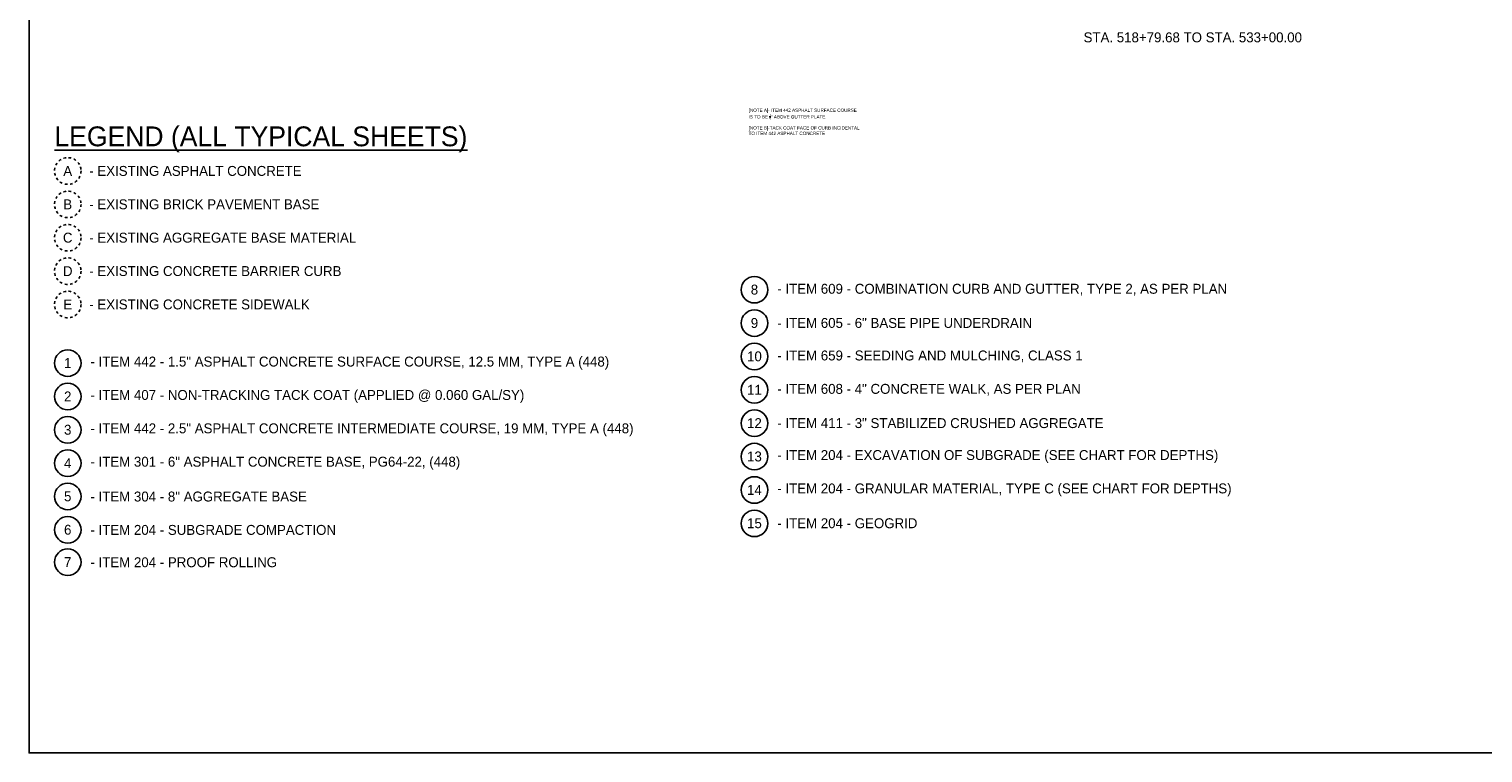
# Model space of a CAD drawing. Header units: feet. Extents: x 19045 to 19136, y 13883 to 14018.
# Tile 1 of 7: x 19045 to 19100, y 13883 to 13910. Entities that reach past the tile are written whole.
import ezdxf

# ---------------------------------------------------------------- set-up
doc = ezdxf.new("R2010")
doc.units = ezdxf.units.FT
doc.header["$MEASUREMENT"] = 0
doc.linetypes.add('cl5', pattern=[25, 1.25, -1.25, 20, -1.25, 1.25])
doc.linetypes.add('OhDOT_USTN2', pattern=[0.11, 0.069, -0.041])
for name, color, linetype in [('PV_P_Text', 10, 'Continuous'), ('RW_X_CL_5', 6, 'cl5'), ('RW_X_Right_of_Way', 7, 'ROWEX-COEC')]:
    doc.layers.add(name, color=color, linetype=linetype)
doc.styles.add('Slanted-Normal', font='font31.shx', dxfattribs={"height": 0.125})
doc.styles.add('Straight-Normal', font='font30.shx', dxfattribs={"height": 0.14})
doc.linetypes.add('ROWEX-COEC', pattern='A,0.75,-0.05,["Ex R/W",Straight-Normal,S=1,R=0,X=0,Y=-0.06],-0.7,0.75,-0.3,0.75,-0.3,0.75,-0.3,0.75,-0.3', length=5.7)

msp = doc.modelspace()

# ---------------------------------------------------------------- linework, layer by layer
at = {"layer": 'PV_P_Text', "linetype": 'OhDOT_USTN2'}
for centre in [(19046.59, 13904.9), (19046.59, 13903.639), (19046.59, 13902.378), (19046.59, 13901.116), (19046.59, 13899.855)]:
    msp.add_circle(centre, 0.502, dxfattribs=at)
at = {"layer": 'PV_P_Text'}
for centre in [(19072.536, 13900.414), (19072.536, 13899.153), (19072.536, 13897.891), (19046.59, 13897.642), (19046.59, 13896.38), (19072.536, 13896.63), (19046.59, 13895.119), (19072.536, 13895.369), (19072.536, 13894.107), (19046.59, 13893.858), (19072.536, 13892.846), (19046.59, 13892.603), (19046.59, 13891.342), (19072.536, 13891.585), (19072.536, 13891.585), (19046.59, 13890.12)]:
    msp.add_circle(centre, 0.502, dxfattribs=at)
at = {"layer": 'RW_X_CL_5', "linetype": 'ByBlock'}
msp.add_lwpolyline([(19045.13, 13945.16), (19045.13, 13882.91), (19136.254, 13882.91), (19136.254, 13945.16)], close=True, dxfattribs=at)

# ---------------------------------------------------------------- texts
at = {"layer": 'PV_P_Text', "insert": (19089.097, 13909.947), "char_height": 0.375, "width": 29.24884, "attachment_point": 5, "style": 'Slanted-Normal'}
msp.add_mtext('STA. 518+79.68 TO STA. 533+00.00 ', dxfattribs=at)
at = {"layer": 'PV_P_Text', "style": 'Slanted-Normal'}
for s, insert, char_height, attachment_point in [('{\\LLEGEND (ALL TYPICAL SHEETS)}', (19046.087, 13906.584), 0.74984, 1), ('A', (19046.59, 13904.9), 0.375, 5), ('- EXISTING ASPHALT CONCRETE', (19047.403, 13904.9), 0.375, 4), ('B', (19046.59, 13903.639), 0.375, 5), ('- EXISTING BRICK PAVEMENT BASE', (19047.403, 13903.639), 0.375, 4), ('C', (19046.59, 13902.378), 0.375, 5), ('- EXISTING AGGREGATE BASE MATERIAL', (19047.403, 13902.378), 0.375, 4), ('D', (19046.59, 13901.116), 0.375, 5), ('- EXISTING CONCRETE BARRIER CURB', (19047.403, 13901.116), 0.375, 4), ('8', (19072.536, 13900.416), 0.375, 5), ('- ITEM 609 - COMBINATION CURB AND GUTTER, TYPE 2, AS PER PLAN', (19073.399, 13900.414), 0.375, 4), ('E', (19046.59, 13899.855), 0.375, 5), ('- EXISTING CONCRETE SIDEWALK', (19047.403, 13899.855), 0.375, 4), ('9', (19072.536, 13899.153), 0.375, 5), ('- ITEM 605 - 6" BASE PIPE UNDERDRAIN', (19073.399, 13899.155), 0.375, 4), ('1', (19046.59, 13897.642), 0.375, 5), ('- ITEM 442 - 1.5" ASPHALT CONCRETE SURFACE COURSE, 12.5 MM, TYPE A (448)', (19047.448, 13897.642), 0.375, 4), ('10', (19072.536, 13897.894), 0.3749, 5), ('- ITEM 659 - SEEDING AND MULCHING, CLASS 1', (19073.399, 13897.894), 0.375, 4), ('11', (19072.536, 13896.632), 0.3749, 5), ('- ITEM 608 - 4" CONCRETE WALK, AS PER PLAN', (19073.399, 13896.632), 0.375, 4), ('2', (19046.59, 13896.38), 0.375, 5), ('- ITEM 407 - NON-TRACKING TACK COAT (APPLIED @ 0.060 GAL/SY)', (19047.448, 13896.38), 0.375, 4), ('12', (19072.536, 13895.371), 0.3749, 5), ('- ITEM 411 - 3" STABILIZED CRUSHED AGGREGATE ', (19073.399, 13895.371), 0.375, 4), ('3', (19046.59, 13895.119), 0.375, 5), ('- ITEM 442 - 2.5" ASPHALT CONCRETE INTERMEDIATE COURSE, 19 MM, TYPE A (448)', (19047.448, 13895.119), 0.375, 4), ('4', (19046.59, 13893.858), 0.375, 5), ('- ITEM 301 - 6" ASPHALT CONCRETE BASE, PG64-22, (448)', (19047.448, 13893.858), 0.375, 4), ('13', (19072.536, 13894.11), 0.3749, 5), ('- ITEM 204 - EXCAVATION OF SUBGRADE (SEE CHART FOR DEPTHS) ', (19073.399, 13894.11), 0.375, 4), ('5', (19046.59, 13892.603), 0.375, 5), ('- ITEM 304 - 8" AGGREGATE BASE', (19047.448, 13892.596), 0.375, 4), ('14', (19072.536, 13892.848), 0.3749, 5), ('- ITEM 204 - GRANULAR MATERIAL, TYPE C (SEE CHART FOR DEPTHS)', (19073.399, 13892.848), 0.375, 4), ('15', (19072.536, 13891.587), 0.3749, 5), ('- ITEM 204 - GEOGRID', (19073.399, 13891.587), 0.375, 4), ('6', (19046.59, 13891.342), 0.375, 5), ('- ITEM 204 - SUBGRADE COMPACTION', (19047.448, 13891.335), 0.375, 4), ('7', (19046.59, 13890.12), 0.375, 5), ('- ITEM 204 - PROOF ROLLING', (19047.448, 13890.113), 0.375, 4)]:
    msp.add_mtext_dynamic_manual_height_columns(s, width=32.48137, gutter_width=50.942, heights=[0], dxfattribs=dict(at, insert=insert, char_height=char_height, attachment_point=attachment_point))
at = {"layer": 'RW_X_Right_of_Way', "insert": (19072.316, 13907.26), "char_height": 0.125, "width": 4.08631, "attachment_point": 1, "style": 'Slanted-Normal'}
msp.add_mtext('\\A1;[NOTE A]- ITEM 442 ASPHALT SURFACE COURSE IS TO BE {\\H0.7x;\\S1/4;}" ABOVE GUTTER PLATE \\P\\P[NOTE B]-TACK COAT FACE OF CURB INCIDENTAL TO ITEM 442 ASPHALT CONCRETE ', dxfattribs=at)

doc.saveas('drawing.dxf')
